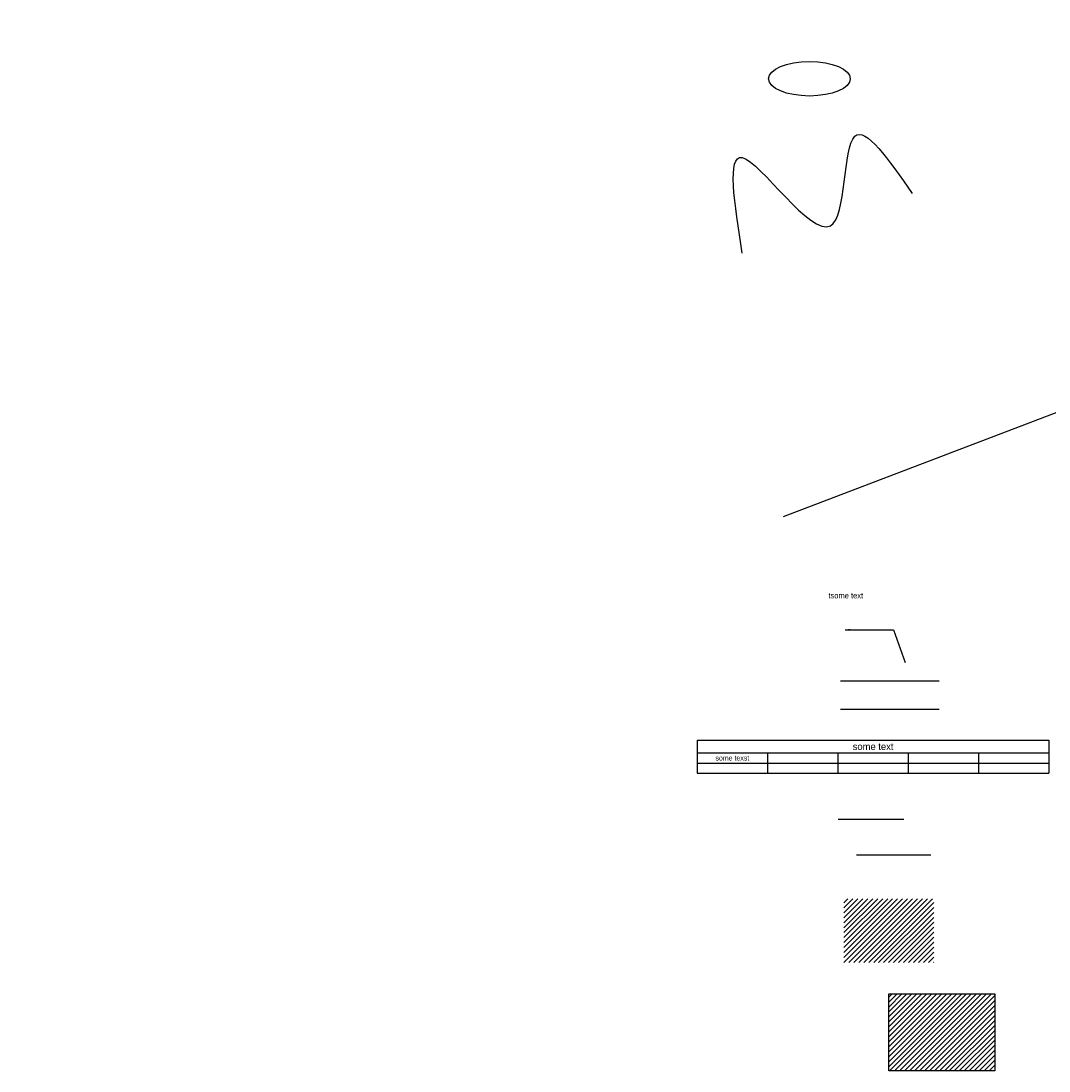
# Model space of a CAD drawing. Header units: inches. Extents: x 0 to 36.5, y -16.7 to 57.9.
# Tile 1 of 2: x 0 to 36.5, y -16.7 to 20.6. Entities that reach past the tile are written whole.
import ezdxf

# ---------------------------------------------------------------- set-up
doc = ezdxf.new("R2010")
doc.units = ezdxf.units.IN
doc.header["$MEASUREMENT"] = 0
doc.dimstyles.get("Standard").update_dxf_attribs({"dimtxt": 0.18, "dimasz": 0.18, "dimexe": 0.18, "dimexo": 0.0625, "dimgap": 0.09, "dimtad": 0, "dimtih": 1, "dimtoh": 1, "dimdec": 4, "dimzin": 0, "dimdsep": 46, "dimtxsty": 'Standard', "dimcen": 0.09, "dimadec": 0, "dimazin": 0, "dimtfac": 1, "dimtdec": 4, "dimtofl": 0, "dimtmove": 0, "dimatfit": 3, "dimfxl": 0, "dimtolj": 1, "dimtzin": 0, "dimarcsym": 0})

# ---------------------------------------------------------------- blocks, each defined once
blk = doc.blocks.new('*D2')
at = {"color": 0, "lineweight": -2}
blk.add_line((24.559, 50.22), (25.481, 50.22), dxfattribs=at)
at = {"layer": 'Defpoints', "color": 0}
for p in [(24.497, 50.22), (25.481, 50.22), (0, 0)]:
    blk.add_point(p, dxfattribs=at)
at = {"color": 0, "insert": (26.066, 50.22), "char_height": 0.18, "attachment_point": 5}
blk.add_mtext('\\A1;50.2198', dxfattribs=at)
blk = doc.blocks.new('*T8')
at = {"color": 0, "linetype": 'ByBlock', "lineweight": -2}
for p, q in [((0, 0), (12.5, 0)), ((0, 0), (0, -1.173)), ((12.5, 0), (12.5, -1.173)), ((0, -0.453), (12.5, -0.453)), ((2.5, -0.453), (2.5, -1.173)), ((5, -0.453), (5, -1.173)), ((7.5, -0.453), (7.5, -1.173)), ((10, -0.453), (10, -1.173)), ((0, -0.813), (12.5, -0.813)), ((0, -1.173), (12.5, -1.173))]:
    blk.add_line(p, q, dxfattribs=at)
at = {"color": 0, "attachment_point": 5}
for s, insert, char_height, width in [('some text', (6.25, -0.227), 0.25, 12.38), ('some texst', (1.25, -0.633), 0.18, 2.38)]:
    blk.add_mtext(s, dxfattribs=dict(at, insert=insert, char_height=char_height, width=width))

msp = doc.modelspace()

# ---------------------------------------------------------------- hatches: boundary and pattern name
h = msp.add_hatch()
h.set_pattern_fill('ANSI31', color=256, style=0)
h.paths.add_polyline_path([(29.23661, -10.5737), (32.43242, -10.5737), (32.43242, -12.83879), (29.23661, -12.83879)])
h = msp.add_hatch()
h.set_pattern_fill('ANSI31', color=256, style=0)
h.paths.add_polyline_path([(30.83716, -13.95423), (34.60346, -13.95423), (34.60346, -16.69161), (30.83716, -16.69161)])

# ---------------------------------------------------------------- linework, layer by layer
for p, q in [((29.1122, -2.83199), (32.62221, -2.83199)), ((29.1122, -3.83199), (32.62221, -3.83199)), ((29.03601, -7.7393), (31.36579, -7.7393)), ((29.67956, -9.01436), (32.33123, -9.01436))]:
    msp.add_line(p, q)
msp.add_ray((27.09501, 3.01065), (0.93399611, 0.35728318))
msp.add_lwpolyline([(30.83716, -13.95423), (34.60346, -13.95423), (34.60346, -16.69161), (30.83716, -16.69161)], close=True)
msp.add_ellipse((28.01452, 18.56957), major_axis=(-1.45092, 0), ratio=0.4224407)
msp.add_spline([(25.62621, 12.3719), (25.62621, 15.76703), (28.75808, 13.34446), (29.6251, 16.52739), (31.65932, 14.49317)], degree=3)

# ---------------------------------------------------------------- block references
msp.add_blockref('*T8', (24.0239, -4.93614))

# ---------------------------------------------------------------- texts
at = {"insert": (28.68651, 0.30527), "char_height": 0.2, "width": 7.3469355, "attachment_point": 1}
msp.add_mtext('tsome text', dxfattribs=at)

# ---------------------------------------------------------------- dimensions: what is measured, and where the dimension line sits
dim = msp.add_ordinate_dim(feature_location=(24.49652, 50.21982), offset=(0.98422, 0), dtype=0, origin=(0, 0), dimstyle='Standard')
dim.commit()
dim.dimension.update_dxf_attribs({"geometry": '*D2', "text_midpoint": (26.06574, 50.21982)})

# ---------------------------------------------------------------- leaders
msp.add_leader([(29.2808, -1.00917), (30.99749, -1.00917), (31.41133, -2.17332)], dimstyle='Standard', override={"dimgap": 0.09, "dimtad": 0})

doc.saveas('drawing.dxf')
